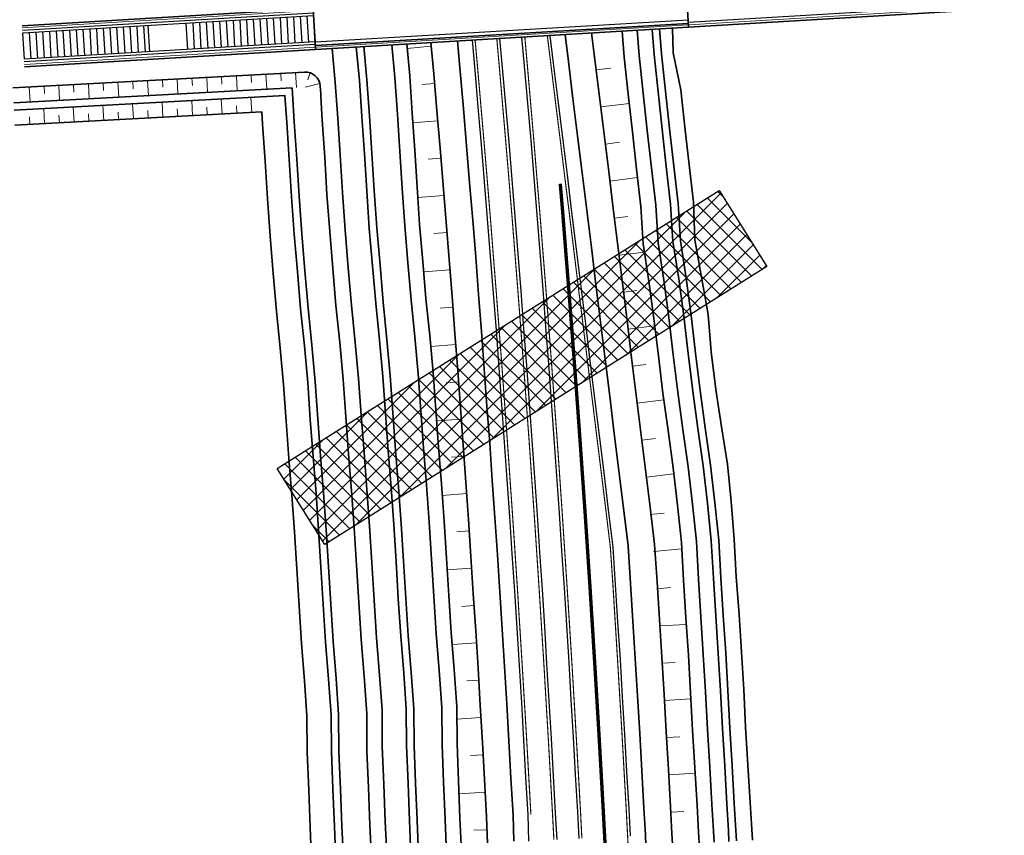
# Model space of a CAD drawing. Header units: metres. Extents: x 154839 to 161660, y 370737 to 378039.
# Tile 70 of 121: x 157143 to 157274, y 373162 to 373271. Entities that reach past the tile are written whole.
import ezdxf

# ---------------------------------------------------------------- set-up
doc = ezdxf.new("R2010")
doc.units = ezdxf.units.M
doc.linetypes.add('VW-1-3_STREEP', pattern=[4, 1, -3])
doc.linetypes.add('VW-3-3_STREEP', pattern=[6, 3, -3])
for name, color, linetype, lineweight in [('B-WE-GW-TALUDARCERING_LANG-G', 100, 'Continuous', 18), ('B-WE-GW-TALUDARCERING_WATER-G', 130, 'Continuous', 18), ('N-CO-BC-BETONVORM-G', 2, 'Continuous', 35), ('N-WE-BV-LEUNING-G', 1, 'BV-LEUNING', 9), ('N-WE-GW-GRONDWERK_BERM-G', 100, 'Continuous', 35), ('N-WE-GW-WATERGANG-G', 130, 'Continuous', 35), ('N-WE-VH-VERHARDING_HALFVERHARDING_BERM-G', 252, 'Continuous', 35), ('N-WE-VH-VERHARDING_KANTVERHARDING-G', 210, 'Continuous', 30), ('N-WE-VW-MARKERING_LANGS_STREEP_13_045-g', 7, 'VW-1-3_STREEP', 35), ('N-WE-VW-MARKERING_LANGS_STREEP_33_015-G', 7, 'VW-3-3_STREEP', 35), ('N-WE-VW-MARKERING_LANGS_STREEP_DOORGETROKKEN_015-G', 7, 'Continuous', 35)]:
    doc.layers.add(name, color=color, linetype=linetype, lineweight=lineweight)
doc.layers.add('TDNL----_ontlastconstructie leidingen', color=160, linetype='Continuous')
doc.layers.add('TDNL----_traptredes', color=1, linetype='Continuous')
doc.linetypes.add('BV-LEUNING', pattern='A,1,[69,NLCS.shx,S=0.2,R=0,X=0,Y=0],1', length=2)

msp = doc.modelspace()

# ---------------------------------------------------------------- hatches: boundary and pattern name
at = {"layer": 'TDNL----_ontlastconstructie leidingen'}
h = msp.add_hatch(dxfattribs=at)
h.set_pattern_fill('ANSI37', color=256, scale=0.5)
h.paths.add_polyline_path([(157183.58, 373200.65), (157177.19, 373210.8), (157236.31, 373247.96), (157242.69, 373237.8)])

# ---------------------------------------------------------------- linework, layer by layer
at = {"layer": 'B-WE-GW-TALUDARCERING_LANG-G'}
for p, q in [((157197.79, 373267.27), (157194.56, 373266.99)), ((157219.85, 373264.1), (157221.83, 373264.34)), ((157198.22, 373262.29), (157196.57, 373262.15)), ((157220.46, 373259.15), (157224.3, 373259.62)), ((157198.64, 373257.3), (157195.29, 373257.02)), ((157221.08, 373254.19), (157222.96, 373254.42)), ((157199.07, 373252.32), (157197.36, 373252.17)), ((157221.69, 373249.24), (157225.39, 373249.7)), ((157199.49, 373247.33), (157196.02, 373247.04)), ((157222.3, 373244.29), (157224.1, 373244.51)), ((157199.91, 373242.35), (157198.15, 373242.21)), ((157222.91, 373239.34), (157226.3, 373239.75)), ((157200.29, 373237.36), (157196.8, 373237.09)), ((157223.52, 373234.38), (157225.28, 373234.6)), ((157200.68, 373232.37), (157198.97, 373232.24)), ((157224.13, 373229.43), (157227.66, 373229.87)), ((157201.06, 373227.39), (157197.73, 373227.13)), ((157224.74, 373224.48), (157226.51, 373224.7)), ((157201.44, 373222.4), (157199.78, 373222.27)), ((157225.35, 373219.52), (157228.92, 373219.97)), ((157201.82, 373217.41), (157198.51, 373217.18)), ((157225.96, 373214.57), (157227.77, 373214.8)), ((157202.17, 373212.42), (157200.52, 373212.31)), ((157226.57, 373209.62), (157230.23, 373210.07)), ((157202.52, 373207.43), (157199.25, 373207.2)), ((157227.08, 373204.66), (157228.95, 373204.83)), ((157202.86, 373202.44), (157201.23, 373202.33)), ((157227.54, 373199.69), (157231.31, 373200.04)), ((157203.19, 373197.45), (157199.92, 373197.24)), ((157228.01, 373194.72), (157229.8, 373194.89)), ((157203.51, 373192.46), (157201.87, 373192.35)), ((157228.36, 373189.74), (157231.91, 373189.95)), ((157203.83, 373187.46), (157200.57, 373187.26)), ((157228.65, 373184.76), (157230.43, 373184.87)), ((157204.14, 373182.47), (157202.55, 373182.38)), ((157228.95, 373179.78), (157232.51, 373179.99)), ((157204.43, 373177.48), (157201.17, 373177.29)), ((157229.25, 373174.8), (157231.03, 373174.9)), ((157204.72, 373172.48), (157203.03, 373172.39)), ((157229.54, 373169.82), (157233.09, 373170.03)), ((157205.01, 373167.49), (157201.51, 373167.29)), ((157229.81, 373164.83), (157231.59, 373164.92)), ((157205.24, 373162.49), (157203.47, 373162.42))]:
    msp.add_line(p, q, dxfattribs=at)
at = {"layer": 'B-WE-GW-TALUDARCERING_WATER-G'}
for p, q in [((157163.81, 373262.89), (157163.92, 373260.89)), ((157165.79, 373263), (157165.84, 373262)), ((157167.77, 373263.1), (157167.88, 373261.11)), ((157169.75, 373263.21), (157169.8, 373262.21)), ((157171.73, 373263.32), (157171.83, 373261.32)), ((157173.71, 373263.42), (157173.76, 373262.43)), ((157175.68, 373263.53), (157175.79, 373261.53)), ((157177.66, 373263.64), (157177.72, 373262.64)), ((157179.64, 373263.75), (157179.75, 373261.75)), ((157181.61, 373263.7), (157181.28, 373262.76)), ((157144.02, 373261.82), (157144.13, 373259.82)), ((157146, 373261.92), (157146.05, 373260.93)), ((157147.98, 373262.03), (157148.09, 373260.03)), ((157149.96, 373262.14), (157150.01, 373261.14)), ((157151.94, 373262.25), (157152.04, 373260.25)), ((157153.92, 373262.35), (157153.97, 373261.35)), ((157155.89, 373262.46), (157156, 373260.46)), ((157157.87, 373262.57), (157157.93, 373261.57)), ((157159.85, 373262.67), (157159.96, 373260.68)), ((157161.83, 373262.78), (157161.89, 373261.78)), ((157182.89, 373262.3), (157180.95, 373261.81)), ((157173.78, 373258.42), (157173.67, 373260.42)), ((157146.07, 373256.92), (157145.96, 373258.92)), ((157150.03, 373257.13), (157149.92, 373259.13)), ((157153.99, 373257.35), (157153.88, 373259.35)), ((157157.95, 373257.56), (157157.84, 373259.56)), ((157161.9, 373257.78), (157161.8, 373259.78)), ((157165.86, 373257.99), (157165.75, 373259.99)), ((157167.84, 373258.1), (157167.79, 373259.1)), ((157169.82, 373258.21), (157169.71, 373260.2)), ((157171.8, 373258.31), (157171.74, 373259.31)), ((157144.09, 373256.81), (157144.04, 373257.81)), ((157148.05, 373257.03), (157148, 373258.03)), ((157152.01, 373257.24), (157151.95, 373258.24)), ((157155.97, 373257.46), (157155.91, 373258.45)), ((157159.92, 373257.67), (157159.87, 373258.67)), ((157163.88, 373257.89), (157163.83, 373258.88))]:
    msp.add_line(p, q, dxfattribs=at)
at = {"layer": 'N-CO-BC-BETONVORM-G', "flags": 128}
msp.add_lwpolyline([(157182.32, 373266.85), (157232.2, 373269.82), (157231.88, 373275.31), (157182, 373272.34)], close=True, dxfattribs=at)
for points in [[(157182, 373272.34), (157143.07, 373270.02)], [(157232.2, 373269.82), (157271.13, 373272.14)], [(157182.3, 373267.35), (157232.17, 373270.32)], [(157182.32, 373266.85), (157143.39, 373264.53)]]:
    msp.add_lwpolyline(points, dxfattribs=at)
at = {"layer": 'N-WE-BV-LEUNING-G', "flags": 128}
for points in [[(157232.18, 373270.12), (157271.12, 373272.44)], [(157182.02, 373272.04), (157143.08, 373269.72)], [(157182.31, 373267.15), (157232.18, 373270.12)], [(157182.31, 373267.15), (157143.38, 373264.83)]]:
    msp.add_lwpolyline(points, dxfattribs=at)
at = {"layer": 'N-WE-GW-GRONDWERK_BERM-G', "flags": 128}
for points in [[(157230.05, 373160.53), (157229.98, 373161.98), (157229.79, 373165.54), (157229.51, 373170.56), (157229.22, 373175.57), (157228.93, 373180.59), (157228.63, 373185.6), (157228.31, 373190.61), (157228, 373195.63), (157227.67, 373200.64), (157227.06, 373205.63), (157226.45, 373210.63), (157225.83, 373215.62), (157225.22, 373220.61), (157224.6, 373225.6), (157223.99, 373230.59), (157223.37, 373235.57), (157222.76, 373240.56), (157222.14, 373245.55), (157221.53, 373250.53), (157220.91, 373255.52), (157220.3, 373260.5), (157219.68, 373265.49), (157219.24, 373269.05)], [(157233.62, 373160.71), (157233.54, 373162.17), (157233.34, 373165.74), (157233.04, 373170.76), (157232.75, 373175.78), (157232.49, 373180.8), (157232.19, 373185.82), (157231.86, 373190.84), (157231.54, 373195.86), (157231.26, 373200.88), (157230.75, 373205.88), (157230.16, 373210.88), (157229.47, 373215.88), (157228.77, 373220.87), (157228.17, 373225.86), (157227.58, 373230.86), (157226.91, 373235.85), (157226.14, 373240.83), (157225.82, 373245.85), (157225.25, 373250.84), (157224.7, 373255.84), (157224.15, 373260.84), (157223.61, 373265.83), (157223.33, 373269.29)], [(157194.51, 373267.58), (157194.93, 373263.31), (157195.25, 373258.34), (157195.58, 373253.37), (157195.89, 373248.41), (157196.24, 373243.44), (157196.67, 373238.48), (157197.09, 373233.53), (157197.6, 373228.57), (157198.04, 373223.62), (157198.4, 373218.65), (157198.77, 373213.69), (157199.16, 373208.73), (157199.51, 373203.76), (157199.82, 373198.8), (157200.13, 373193.83), (157200.44, 373188.86), (157200.85, 373183.9), (157201.2, 373178.94), (157201.24, 373173.95), (157201.44, 373168.98), (157201.63, 373164.01), (157201.79, 373160.48)], [(157197.75, 373267.77), (157198.12, 373263.59), (157198.55, 373258.63), (157198.98, 373253.66), (157199.39, 373248.7), (157199.8, 373243.73), (157200.2, 373238.76), (157200.59, 373233.8), (157200.97, 373228.83), (157201.35, 373223.86), (157201.71, 373218.89), (157202.07, 373213.92), (157202.42, 373208.95), (157202.77, 373203.98), (157203.1, 373199.01), (157203.42, 373194.04), (157203.74, 373189.07), (157204.05, 373184.1), (157204.35, 373179.12), (157204.64, 373174.15), (157204.92, 373169.18), (157205.2, 373164.2), (157205.31, 373160.66)]]:
    msp.add_lwpolyline(points, dxfattribs=at)
at = {"layer": 'N-WE-GW-WATERGANG-G', "flags": 128}
for points in [[(157237.61, 373160.92), (157237.53, 373162.38), (157237.33, 373165.95), (157237.04, 373170.98), (157236.74, 373176.01), (157236.48, 373181.04), (157236.18, 373186.06), (157235.86, 373191.09), (157235.53, 373196.11), (157235.25, 373201.14), (157234.74, 373206.15), (157234.15, 373211.16), (157233.46, 373216.16), (157232.76, 373221.16), (157232.15, 373226.16), (157231.57, 373231.16), (157230.9, 373236.16), (157230.12, 373241.15), (157229.81, 373246.17), (157229.23, 373251.17), (157228.68, 373256.18), (157228.14, 373261.18), (157227.6, 373266.16), (157227.33, 373269.53)], [(157228.33, 373269.59), (157228.59, 373266.27), (157229.14, 373261.26), (157229.68, 373256.26), (157230.23, 373251.25), (157230.81, 373246.25), (157231.12, 373241.23), (157231.9, 373236.24), (157232.57, 373231.24), (157233.15, 373226.23), (157233.76, 373221.23), (157234.45, 373216.23), (157235.15, 373211.23), (157235.74, 373206.22), (157236.25, 373201.21), (157236.53, 373196.18), (157236.85, 373191.15), (157237.18, 373186.12), (157237.48, 373181.1), (157237.74, 373176.06), (157238.04, 373171.04), (157238.33, 373166.01), (157238.53, 373162.43), (157238.61, 373160.98)], [(157230.06, 373269.7), (157230.17, 373266.41), (157231.18, 373261.44), (157231.72, 373256.43), (157232.28, 373251.42), (157232.89, 373246.42), (157233.03, 373241.38), (157233.93, 373236.4), (157234.82, 373231.41), (157235.24, 373226.39), (157235.86, 373221.38), (157236.63, 373216.39), (157237.4, 373211.39), (157237.93, 373206.37), (157238.33, 373201.35), (157238.59, 373196.31), (157238.98, 373191.28), (157239.31, 373186.25), (157239.61, 373181.22), (157239.84, 373176.19), (157240.15, 373171.15), (157240.47, 373166.12), (157240.66, 373162.55), (157240.75, 373161.09)], [(157225.33, 373269.41), (157225.61, 373266.01), (157226.15, 373261.01), (157226.69, 373256.01), (157227.24, 373251.01), (157227.82, 373246.01), (157228.13, 373240.99), (157228.91, 373236), (157229.58, 373231.01), (157230.16, 373226.01), (157230.77, 373221.01), (157231.46, 373216.02), (157232.16, 373211.02), (157232.75, 373206.02), (157233.26, 373201.01), (157233.54, 373195.98), (157233.86, 373190.96), (157234.18, 373185.94), (157234.49, 373180.92), (157234.74, 373175.89), (157235.04, 373170.87), (157235.34, 373165.84), (157235.54, 373162.28), (157235.62, 373160.82)], [(157191.79, 373160.12), (157191.64, 373163.57), (157191.45, 373168.55), (157191.25, 373173.65), (157191.21, 373178.5), (157190.87, 373183.17), (157190.47, 373188.16), (157190.15, 373193.2), (157189.84, 373198.17), (157189.53, 373203.1), (157189.19, 373208), (157188.8, 373212.93), (157188.42, 373217.92), (157188.07, 373222.82), (157187.64, 373227.65), (157187.13, 373232.62), (157186.7, 373237.64), (157186.27, 373242.66), (157185.91, 373247.71), (157185.6, 373252.69), (157185.28, 373257.64), (157184.96, 373262.44), (157184.52, 373266.98)], [(157187.77, 373267.18), (157188.2, 373262.7), (157188.52, 373257.86), (157188.85, 373252.9), (157189.16, 373247.92), (157189.51, 373242.91), (157189.94, 373237.92), (157190.37, 373232.92), (157190.88, 373227.97), (157191.31, 373223.09), (157191.67, 373218.16), (157192.04, 373213.18), (157192.43, 373208.24), (157192.77, 373203.31), (157193.09, 373198.37), (157193.39, 373193.4), (157193.71, 373188.39), (157194.11, 373183.42), (157194.46, 373178.63), (157194.5, 373173.73), (157194.69, 373168.68), (157194.89, 373163.7), (157195.04, 373160.22)], [(157188.77, 373267.23), (157189.2, 373262.78), (157189.52, 373257.92), (157189.84, 373252.97), (157190.15, 373247.99), (157190.51, 373242.99), (157190.94, 373238.01), (157191.36, 373233.02), (157191.87, 373228.06), (157192.31, 373223.17), (157192.66, 373218.23), (157193.03, 373213.26), (157193.43, 373208.31), (157193.77, 373203.38), (157194.08, 373198.43), (157194.39, 373193.47), (157194.71, 373188.47), (157195.11, 373183.49), (157195.46, 373178.67), (157195.5, 373173.75), (157195.69, 373168.72), (157195.89, 373163.74), (157196.04, 373160.25)], [(157192.51, 373267.46), (157192.94, 373263.09), (157193.26, 373258.17), (157193.59, 373253.21), (157193.9, 373248.24), (157194.25, 373243.28), (157194.67, 373238.32), (157195.09, 373233.37), (157195.6, 373228.42), (157196.05, 373223.47), (157196.4, 373218.51), (157196.77, 373213.55), (157197.16, 373208.59), (157197.51, 373203.63), (157197.83, 373198.66), (157198.13, 373193.7), (157198.45, 373188.74), (157198.85, 373183.78), (157199.2, 373178.82), (157199.25, 373173.84), (157199.44, 373168.87), (157199.64, 373163.9), (157199.79, 373160.37)], [(157179.17, 373261.72), (157179.48, 373257.14), (157179.8, 373252.18), (157180.11, 373247.2), (157180.47, 373242.2), (157180.89, 373237.22), (157181.32, 373232.23), (157181.83, 373227.27), (157182.27, 373222.38), (157182.62, 373217.45), (157182.99, 373212.47), (157183.38, 373207.52), (157183.73, 373202.59), (157184.04, 373197.64), (157184.35, 373192.68), (157184.66, 373187.68), (157185.07, 373182.71), (157185.41, 373177.88), (157185.45, 373172.96), (157185.65, 373167.93), (157185.85, 373162.96), (157186, 373159.47)], [(157178.23, 373260.67), (157178.48, 373257.07), (157178.8, 373252.11), (157179.11, 373247.14), (157179.47, 373242.12), (157179.9, 373237.13), (157180.32, 373232.14), (157180.83, 373227.18), (157181.27, 373222.3), (157181.62, 373217.37), (157181.99, 373212.4), (157182.39, 373207.45), (157182.73, 373202.53), (157183.04, 373197.58), (157183.35, 373192.62), (157183.67, 373187.61), (157184.07, 373182.63), (157184.41, 373177.84), (157184.45, 373172.94), (157184.65, 373167.89), (157184.85, 373162.92), (157185, 373159.43)], [(157183.01, 373260.56), (157183.22, 373257.38), (157183.54, 373252.42), (157183.85, 373247.45), (157184.21, 373242.49), (157184.63, 373237.54), (157185.05, 373232.58), (157185.56, 373227.63), (157186.01, 373222.68), (157186.36, 373217.72), (157186.73, 373212.76), (157187.12, 373207.8), (157187.47, 373202.84), (157187.78, 373197.88), (157188.09, 373192.91), (157188.4, 373187.95), (157188.81, 373182.99), (157189.16, 373178.03), (157189.2, 373173.05), (157189.4, 373168.08), (157189.59, 373163.11), (157189.75, 373159.58)], [(157181.75, 373159.33), (157181.6, 373162.78), (157181.4, 373167.77), (157181.2, 373172.86), (157181.16, 373177.71), (157180.83, 373182.38), (157180.42, 373187.37), (157180.11, 373192.41), (157179.8, 373197.38), (157179.49, 373202.31), (157179.14, 373207.21), (157178.75, 373212.15), (157178.38, 373217.14), (157178.03, 373222.04), (157177.6, 373226.87), (157177.09, 373231.83), (157176.66, 373236.86), (157176.23, 373241.87), (157175.87, 373246.92), (157175.56, 373251.91), (157175.24, 373256.86), (157175.13, 373258.49)]]:
    msp.add_lwpolyline(points, dxfattribs=at)
at = {"layer": 'N-WE-GW-WATERGANG-G'}
for points in [[(157183.01, 373260.56, 0.049311), (157183.02, 373260.96), (157182.95, 373261.95, 0.409528), (157180.85, 373263.81), (157141.84, 373261.7)], [(157142.11, 373256.71), (157175.13, 373258.49, 0.418915)]]:
    msp.add_lwpolyline(points, format="xyb", dxfattribs=at)
for points in [[(157179.17, 373261.72), (157141.95, 373259.7)], [(157142.01, 373258.7), (157178.24, 373260.67)]]:
    msp.add_lwpolyline(points, dxfattribs=at)
at = {"layer": 'N-WE-VH-VERHARDING_HALFVERHARDING_BERM-G', "flags": 128}
for points in [[(157226.51, 373160.34), (157226.43, 373161.79), (157226.24, 373165.35), (157225.96, 373170.36), (157225.68, 373175.37), (157225.38, 373180.37), (157225.08, 373185.38), (157224.77, 373190.39), (157224.46, 373195.4), (157224.12, 373200.46), (157223.51, 373205.5), (157222.89, 373210.49), (157222.28, 373215.47), (157221.67, 373220.45), (157221.05, 373225.43), (157220.44, 373230.41), (157219.82, 373235.39), (157219.21, 373240.36), (157218.59, 373245.34), (157217.98, 373250.32), (157217.37, 373255.29), (157216.75, 373260.27), (157216.14, 373265.24), (157215.7, 373268.84)], [(157201.29, 373267.98), (157201.66, 373263.9), (157202.09, 373258.93), (157202.52, 373253.96), (157202.93, 373248.99), (157203.34, 373244.02), (157203.74, 373239.05), (157204.13, 373234.07), (157204.51, 373229.1), (157204.89, 373224.13), (157205.25, 373219.15), (157205.62, 373214.18), (157205.96, 373209.2), (157206.31, 373204.22), (157206.64, 373199.25), (157206.97, 373194.27), (157207.28, 373189.29), (157207.59, 373184.31), (157207.89, 373179.33), (157208.19, 373174.36), (157208.46, 373169.38), (157208.74, 373164.42), (157208.85, 373160.95)]]:
    msp.add_lwpolyline(points, dxfattribs=at)
at = {"layer": 'N-WE-VH-VERHARDING_KANTVERHARDING-G', "flags": 128}
for points in [[(157182.27, 373267.85), (157232.14, 373270.82)], [(157206.93, 373268.32), (157207.29, 373264.4), (157207.72, 373259.42), (157208.15, 373254.44), (157208.56, 373249.46), (157208.97, 373244.48), (157209.37, 373239.49), (157209.77, 373234.51), (157210.15, 373229.53), (157210.52, 373224.55), (157210.89, 373219.56), (157211.25, 373214.58), (157211.6, 373209.59), (157211.94, 373204.61), (157212.28, 373199.62), (157212.61, 373194.63), (157212.92, 373189.65), (157213.23, 373184.66), (157213.53, 373179.67), (157213.83, 373174.68), (157214.11, 373169.69), (157214.39, 373164.7), (157214.57, 373161.16)], [(157217.57, 373161.32), (157217.38, 373164.87), (157217.1, 373169.86), (157216.82, 373174.85), (157216.52, 373179.85), (157216.23, 373184.84), (157215.91, 373189.83), (157215.6, 373194.83), (157215.27, 373199.82), (157214.94, 373204.81), (157214.59, 373209.8), (157214.24, 373214.79), (157213.88, 373219.78), (157213.52, 373224.77), (157213.14, 373229.76), (157212.76, 373234.75), (157212.36, 373239.73), (157211.96, 373244.72), (157211.55, 373249.7), (157211.14, 373254.69), (157210.71, 373259.67), (157210.27, 373264.66), (157209.93, 373268.5)]]:
    msp.add_lwpolyline(points, dxfattribs=at)
at = {"layer": 'N-WE-VH-VERHARDING_KANTVERHARDING-G'}
for points in [[(157224.43, 373161.68), (157224.25, 373165.24), (157223.97, 373170.25), (157223.68, 373175.25), (157223.39, 373180.26), (157223.09, 373185.26), (157222.77, 373190.27), (157222.46, 373195.27), (157222.13, 373200.27), (157221.52, 373205.26), (157220.91, 373210.24), (157220.29, 373215.22), (157219.68, 373220.2), (157219.07, 373225.18), (157218.45, 373230.16), (157217.84, 373235.14), (157217.22, 373240.12), (157216.61, 373245.1), (157216, 373250.07), (157215.38, 373255.05), (157214.77, 373260.02), (157214.15, 373265), (157213.7, 373268.72)], [(157210.85, 373160.96), (157210.74, 373164.5), (157210.46, 373169.49), (157210.18, 373174.47), (157209.89, 373179.45), (157209.59, 373184.44), (157209.28, 373189.42), (157208.96, 373194.4), (157208.63, 373199.38), (157208.3, 373204.36), (157207.96, 373209.34), (157207.61, 373214.32), (157207.25, 373219.3), (157206.89, 373224.28), (157206.51, 373229.25), (157206.13, 373234.23), (157205.73, 373239.21), (157205.33, 373244.18), (157204.92, 373249.16), (157204.51, 373254.13), (157204.08, 373259.1), (157203.65, 373264.08), (157203.29, 373268.1)]]:
    msp.add_lwpolyline(points, dxfattribs=at)
at = {"layer": 'N-WE-VW-MARKERING_LANGS_STREEP_13_045-g', "const_width": 0.45, "flags": 128}
msp.add_lwpolyline([(157215.05, 373248.88), (157215.38, 373245), (157215.77, 373240), (157216.17, 373235.01), (157216.55, 373230.02), (157216.93, 373225.02), (157217.3, 373220.03), (157217.66, 373215.03), (157218.01, 373210.04), (157218.36, 373205.04), (157218.69, 373200.05), (157219.02, 373195.05), (157219.33, 373190.05), (157219.64, 373185.05), (157219.94, 373180.05), (157220.24, 373175.05), (157220.52, 373170.05), (157220.8, 373165.05), (157220.99, 373161.5), (157221.07, 373160.05), (157221.33, 373155.05), (157221.58, 373150.05), (157221.82, 373145.05), (157222.06, 373140.04), (157222.29, 373135.04), (157222.5, 373130.04), (157222.71, 373125.03), (157222.91, 373120.03), (157223.11, 373115.02), (157223.29, 373110.02), (157223.47, 373105.01), (157223.63, 373100.01), (157223.8, 373095), (157223.95, 373090), (157224.09, 373084.99), (157224.22, 373079.98), (157224.35, 373074.98), (157224.47, 373069.97), (157224.58, 373064.96), (157224.68, 373059.96), (157224.78, 373054.95), (157224.86, 373049.94), (157224.94, 373044.93), (157225, 373039.93), (157225.07, 373034.92), (157225.07, 373034.86), (157225.07, 373034.72), (157225.13, 373028.3)], dxfattribs=at)
at = {"layer": 'N-WE-VW-MARKERING_LANGS_STREEP_33_015-G', "flags": 128}
for points in [[(157203.66, 373268.12, 0.15, 0.15, 0), (157204.02, 373264.11, 0.15, 0.15, 0), (157204.45, 373259.13, 0.15, 0.15, 0), (157204.88, 373254.16, 0.15, 0.15, 0), (157205.3, 373249.19, 0.15, 0.15, 0), (157205.71, 373244.21, 0.15, 0.15, 0), (157206.1, 373239.23, 0.15, 0.15, 0), (157206.5, 373234.26, 0.15, 0.15, 0), (157206.88, 373229.28, 0.15, 0.15, 0), (157207.26, 373224.3, 0.15, 0.15, 0), (157207.62, 373219.32, 0.15, 0.15, 0), (157207.98, 373214.35, 0.15, 0.15, 0), (157208.33, 373209.37, 0.15, 0.15, 0), (157208.68, 373204.39, 0.15, 0.15, 0), (157209.01, 373199.4, 0.15, 0.15, 0), (157209.34, 373194.42, 0.15, 0.15, 0), (157209.65, 373189.44, 0.15, 0.15, 0), (157209.96, 373184.46, 0.15, 0.15, 0), (157210.26, 373179.48, 0.15, 0.15, 0), (157210.56, 373174.49, 0.15, 0.15, 0), (157210.84, 373169.51, 0.15, 0.15, 0), (157211.12, 373164.52, 0, 0, 0)], [(157213.32, 373268.7, 0.15, 0.15, 0), (157213.78, 373264.97, 0.15, 0.15, 0), (157214.39, 373259.99, 0.15, 0.15, 0), (157215.01, 373255.02, 0.15, 0.15, 0), (157215.62, 373250.04, 0.15, 0.15, 0), (157216.24, 373245.07, 0.15, 0.15, 0), (157216.85, 373240.09, 0.15, 0.15, 0), (157217.46, 373235.11, 0.15, 0.15, 0), (157218.08, 373230.13, 0.15, 0.15, 0), (157218.69, 373225.16, 0.15, 0.15, 0), (157219.31, 373220.18, 0.15, 0.15, 0), (157219.92, 373215.2, 0.15, 0.15, 0), (157220.54, 373210.21, 0.15, 0.15, 0), (157221.15, 373205.23, 0.15, 0.15, 0), (157221.75, 373200.25, 0.15, 0.15, 0), (157222.09, 373195.25, 0.15, 0.15, 0), (157222.4, 373190.24, 0.15, 0.15, 0), (157222.71, 373185.24, 0.15, 0.15, 0), (157223.01, 373180.23, 0.15, 0.15, 0), (157223.31, 373175.23, 0.15, 0.15, 0), (157223.59, 373170.22, 0.15, 0.15, 0), (157223.87, 373165.22, 0.15, 0.15, 0), (157224.06, 373161.66, 0.15, 0.15, 0), (157224.14, 373160.21, 0.15, 0.15, 0), (157224.4, 373155.21, 0.15, 0.15, 0), (157224.65, 373150.2, 0.15, 0.15, 0), (157224.9, 373145.19, 0.15, 0.15, 0), (157225.13, 373140.18, 0.15, 0.15, 0), (157225.36, 373135.18, 0.15, 0.15, 0), (157225.57, 373130.17, 0.15, 0.15, 0), (157225.79, 373125.16, 0.15, 0.15, 0), (157225.98, 373120.15, 0.15, 0.15, 0), (157226.18, 373115.14, 0.15, 0.15, 0), (157226.36, 373110.13, 0.15, 0.15, 0), (157226.54, 373105.12, 0.15, 0.15, 0), (157226.71, 373100.11, 0.15, 0.15, 0), (157226.87, 373095.1, 0.15, 0.15, 0), (157227.02, 373090.09, 0.15, 0.15, 0), (157227.17, 373085.08, 0.15, 0.15, 0), (157227.3, 373080.06, 0.15, 0.15, 0), (157227.43, 373075.05, 0.15, 0.15, 0), (157227.54, 373070.04, 0.15, 0.15, 0), (157227.66, 373065.03, 0.15, 0.15, 0), (157227.75, 373060.02, 0.15, 0.15, 0), (157227.85, 373055, 0.15, 0.15, 0), (157227.93, 373049.99, 0.15, 0.15, 0), (157228.01, 373044.98, 0.15, 0.15, 0), (157228.08, 373039.97, 0.15, 0.15, 0), (157228.11, 373037.34, 0.15, 0.15, 0.006616), (157228.18, 373034.69, 0.15, 0.15, 0), (157228.49, 373026.73, 0.15, 0.15, 0), (157228.69, 373021.73, 0.15, 0.15, 0), (157228.88, 373016.74, 0.15, 0.15, 0), (157229.08, 373011.74, 0.15, 0.15, 0), (157229.28, 373006.75, 0.15, 0.15, 0), (157229.48, 373001.76, 0.15, 0.15, 0), (157229.71, 372996.78, 0.15, 0.15, 0), (157229.96, 372991.81, 0.15, 0.15, 0), (157230.25, 372986.84, 0.15, 0.15, 0), (157230.58, 372981.88, 0.15, 0.15, 0), (157230.97, 372976.94, 0.15, 0.15, 0), (157231.41, 372972, 0.15, 0.15, 0), (157231.92, 372967.07, 0.15, 0.15, 0), (157232.5, 372962.15, 0.15, 0.15, 0), (157233.15, 372957.23, 0.15, 0.15, 0), (157233.87, 372952.33, 0.15, 0.15, 0), (157234.65, 372947.44, 0.15, 0.15, 0), (157235.51, 372942.55, 0.15, 0.15, 0), (157236.43, 372937.68, 0.15, 0.15, 0), (157237.42, 372932.83, 0.15, 0.15, 0), (157238.47, 372927.99, 0.15, 0.15, 0), (157239.59, 372923.16, 0.15, 0.15, 0), (157240.78, 372918.35, 0.15, 0.15, 0), (157242.04, 372913.55, 0.15, 0.15, 0), (157243.36, 372908.78, 0.15, 0.15, 0), (157244.75, 372904.02, 0.15, 0.15, 0), (157246.21, 372899.28, 0.15, 0.15, 0), (157247.73, 372894.57, 0.15, 0.15, 0), (157249.31, 372889.87, 0.15, 0.15, 0), (157250.96, 372885.2, 0.15, 0.15, 0), (157252.68, 372880.55, 0.15, 0.15, 0), (157254.46, 372875.92, 0.15, 0.15, 0), (157256.3, 372871.32, 0.15, 0.15, 0), (157258.21, 372866.75, 0.15, 0.15, 0), (157260.18, 372862.2, 0.15, 0.15, 0), (157262.22, 372857.68, 0.15, 0.15, 0), (157264.31, 372853.19, 0.15, 0.15, 0), (157266.47, 372848.73, 0.15, 0.15, 0), (157268.69, 372844.3, 0.15, 0.15, 0), (157270.98, 372839.9, 0.15, 0.15, 0), (157273.32, 372835.54, 0.15, 0.15, 0), (157275.72, 372831.2, 0.15, 0.15, 0), (157278.18, 372826.9, 0.15, 0.15, 0), (157280.71, 372822.64, 0.15, 0.15, 0), (157283.29, 372818.41, 0.15, 0.15, 0), (157285.93, 372814.21, 0.15, 0.15, 0), (157288.63, 372810.05, 0.15, 0.15, 0), (157291.38, 372805.94, 0.15, 0.15, 0), (157294.2, 372801.86, 0.15, 0.15, 0), (157297.07, 372797.81, 0.15, 0.15, 0), (157299.99, 372793.8, 0.15, 0.15, 0), (157302.96, 372789.82, 0.15, 0.15, 0), (157305.97, 372785.86, 0.15, 0.15, 0), (157309.02, 372781.93, 0.15, 0.15, 0), (157312.09, 372778, 0.15, 0.15, 0), (157315.18, 372774.08, 0.15, 0.15, 0), (157318.28, 372770.17, 0.15, 0.15, 0), (157324.5, 372762.34, 0.15, 0.15, 0), (157330.72, 372754.5, 0.15, 0.15, 0), (157336.93, 372746.67, 0.15, 0.15, 0), (157343.15, 372738.84, 0.15, 0.15, 0), (157349.37, 372731.01, 0.15, 0.15, 0), (157355.59, 372723.18, 0.15, 0.15, 0), (157361.81, 372715.34, 0.15, 0.15, 0), (157371.02, 372705.19, 0.15, 0.15, 0.214849), (157382.76, 372700.11, 0.15, 0.15, 0), (157384.73, 372699.96, 0.15, 0.15, 0), (157385.7, 372699.81, 0.15, 0.15, 0), (157386.66, 372699.61, 0.15, 0.15, 0), (157387.61, 372699.36, 0.15, 0.15, 0), (157388.54, 372699.07, 0.15, 0.15, 0), (157389.46, 372698.73, 0.15, 0.15, 0), (157390.37, 372698.35, 0.15, 0.15, 0), (157391.25, 372697.92, 0.15, 0.15, 0), (157392.11, 372697.45, 0.15, 0.15, 0), (157392.99, 372696.95, 0.15, 0.15, 0.229736), (157403.79, 372696.69, 0.15, 0.15, 0), (157404.36, 372696.96, 0.15, 0.15, 0), (157407.12, 372698.24, 0, 0, 0)]]:
    msp.add_lwpolyline(points, format="xyseb", dxfattribs=at)
at = {"layer": 'N-WE-VW-MARKERING_LANGS_STREEP_DOORGETROKKEN_015-G', "flags": 128}
for points in [[(157206.56, 373268.29, 0.15, 0.15, 0), (157206.91, 373264.36, 0.15, 0.15, 0), (157207.34, 373259.38, 0.15, 0.15, 0), (157207.77, 373254.41, 0.15, 0.15, 0), (157208.19, 373249.43, 0.15, 0.15, 0), (157208.6, 373244.45, 0.15, 0.15, 0), (157208.99, 373239.47, 0.15, 0.15, 0), (157209.39, 373234.48, 0.15, 0.15, 0), (157209.77, 373229.5, 0.15, 0.15, 0), (157210.15, 373224.52, 0.15, 0.15, 0), (157210.51, 373219.54, 0.15, 0.15, 0), (157210.88, 373214.55, 0.15, 0.15, 0), (157211.22, 373209.57, 0.15, 0.15, 0), (157211.57, 373204.58, 0.15, 0.15, 0), (157211.9, 373199.6, 0.15, 0.15, 0), (157212.23, 373194.61, 0.15, 0.15, 0), (157212.54, 373189.62, 0.15, 0.15, 0), (157212.86, 373184.64, 0.15, 0.15, 0), (157213.15, 373179.65, 0.15, 0.15, 0), (157213.45, 373174.66, 0.15, 0.15, 0), (157213.73, 373169.67, 0.15, 0.15, 0), (157214.01, 373164.68, 0.15, 0.15, 0), (157214.2, 373161.14, 0.15, 0.15, 0)], [(157210.31, 373268.52, 0.15, 0.15, 0), (157210.65, 373264.69, 0.15, 0.15, 0), (157211.08, 373259.71, 0.15, 0.15, 0), (157211.51, 373254.72, 0.15, 0.15, 0), (157211.92, 373249.74, 0.15, 0.15, 0), (157212.34, 373244.75, 0.15, 0.15, 0), (157212.73, 373239.76, 0.15, 0.15, 0), (157213.13, 373234.78, 0.15, 0.15, 0), (157213.51, 373229.79, 0.15, 0.15, 0), (157213.89, 373224.8, 0.15, 0.15, 0), (157214.25, 373219.81, 0.15, 0.15, 0), (157214.62, 373214.82, 0.15, 0.15, 0), (157214.97, 373209.83, 0.15, 0.15, 0), (157215.31, 373204.84, 0.15, 0.15, 0), (157215.64, 373199.84, 0.15, 0.15, 0), (157215.97, 373194.85, 0.15, 0.15, 0), (157216.29, 373189.86, 0.15, 0.15, 0), (157216.6, 373184.87, 0.15, 0.15, 0), (157216.9, 373179.87, 0.15, 0.15, 0), (157217.19, 373174.88, 0.15, 0.15, 0), (157217.48, 373169.88, 0.15, 0.15, 0), (157217.76, 373164.89, 0.15, 0.15, 0), (157217.94, 373161.34, 0.15, 0.15, 0)]]:
    msp.add_lwpolyline(points, format="xyseb", dxfattribs=at)
at = {"layer": 'TDNL----_ontlastconstructie leidingen', "flags": 128}
msp.add_lwpolyline([(157183.58, 373200.65), (157177.19, 373210.8), (157236.31, 373247.96), (157242.69, 373237.8)], close=True, dxfattribs=at)
at = {"layer": 'TDNL----_traptredes', "flags": 128}
for points in [[(157232.16, 373270.47), (157271.1, 373272.79)], [(157182.04, 373271.69), (157143.11, 373269.37)], [(157182.06, 373271.34), (157143.13, 373269.02)], [(157172.17, 373270.75), (157172.38, 373267.26)], [(157173.07, 373270.81), (157173.28, 373267.31)], [(157173.97, 373270.86), (157174.18, 373267.37)], [(157173.97, 373270.86), (157174.18, 373267.37)], [(157174.87, 373270.91), (157175.08, 373267.42)], [(157175.77, 373270.97), (157175.98, 373267.47)], [(157176.67, 373271.02), (157176.87, 373267.53)], [(157177.57, 373271.08), (157177.77, 373267.58)], [(157178.46, 373271.13), (157178.67, 373267.63)], [(157178.46, 373271.13), (157178.67, 373267.63)], [(157179.36, 373271.18), (157179.57, 373267.69)], [(157180.26, 373271.24), (157180.47, 373267.74)], [(157181.16, 373271.29), (157181.37, 373267.8)], [(157182.06, 373271.34), (157182.27, 373267.85)], [(157150.31, 373269.45), (157150.52, 373265.96)], [(157151.21, 373269.5), (157151.42, 373266.01)], [(157152.11, 373269.56), (157152.32, 373266.06)], [(157153.01, 373269.61), (157153.22, 373266.12)], [(157153.91, 373269.67), (157154.12, 373266.17)], [(157154.81, 373269.72), (157155.01, 373266.23)], [(157155.7, 373269.77), (157155.91, 373266.28)], [(157156.6, 373269.83), (157156.81, 373266.33)], [(157157.5, 373269.88), (157157.71, 373266.39)], [(157158.4, 373269.93), (157158.61, 373266.44)], [(157159.3, 373269.99), (157159.51, 373266.49)], [(157159.9, 373270.02), (157160.1, 373266.53)], [(157164.99, 373270.33), (157165.2, 373266.83)], [(157165.89, 373270.38), (157166.09, 373266.89)], [(157166.78, 373270.43), (157166.99, 373266.94)], [(157167.68, 373270.49), (157167.89, 373266.99)], [(157168.58, 373270.54), (157168.79, 373267.05)], [(157169.48, 373270.59), (157169.69, 373267.1)], [(157169.48, 373270.59), (157169.69, 373267.1)], [(157170.38, 373270.65), (157170.59, 373267.15)], [(157171.28, 373270.7), (157171.48, 373267.21)], [(157143.13, 373269.02), (157143.33, 373265.53)], [(157144.02, 373269.08), (157144.23, 373265.58)], [(157144.92, 373269.13), (157145.13, 373265.64)], [(157145.82, 373269.18), (157146.03, 373265.69)], [(157146.72, 373269.24), (157146.93, 373265.74)], [(157147.62, 373269.29), (157147.83, 373265.8)], [(157148.52, 373269.34), (157148.72, 373265.85)], [(157149.42, 373269.4), (157149.62, 373265.9)], [(157182.27, 373267.85), (157143.33, 373265.53)], [(157182.29, 373267.5), (157143.36, 373265.18)]]:
    msp.add_lwpolyline(points, dxfattribs=at)

doc.saveas('drawing.dxf')
